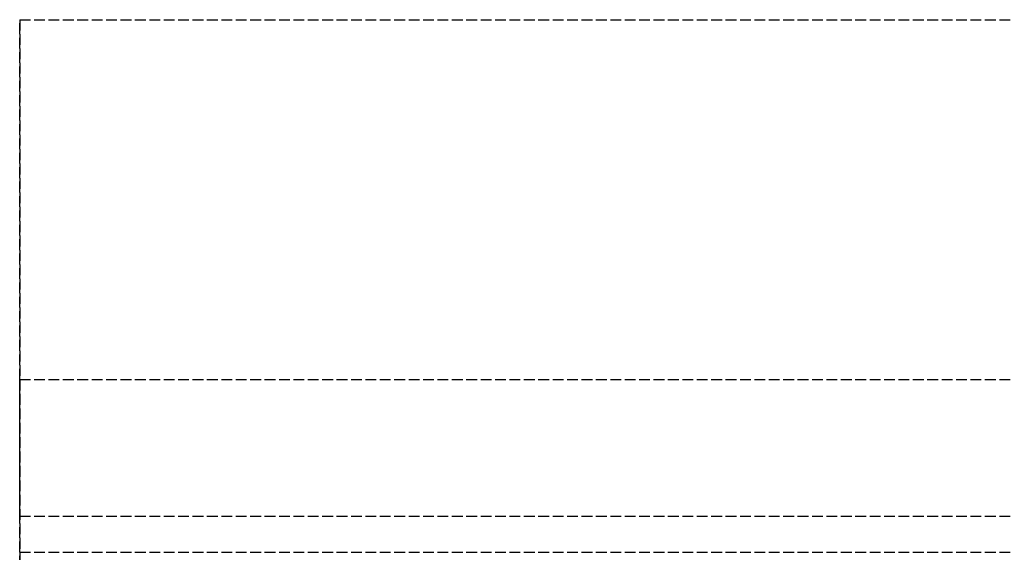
# Model space of a CAD drawing. Header units: millimetres. Extents: x 0 to 2050, y -94 to 94.
# Tile 6 of 10: x 0 to 137, y 20 to 94. Entities that reach past the tile are written whole.
import ezdxf

# ---------------------------------------------------------------- set-up
doc = ezdxf.new("R2010")
doc.units = ezdxf.units.MM
doc.header["$LTSCALE"] = 10
doc.linetypes.add('ALLCAD_Strich', pattern=[0.2, 0.15, -0.05])
doc.layers.add('BESCH_KONT_sich_schn_grun_2d', color=10, linetype='Continuous')
doc.layers.add('BESCH_KONT_sich_schn_seit_2d', color=160, linetype='Continuous')

msp = doc.modelspace()

# ---------------------------------------------------------------- linework, layer by layer
at = {"layer": 'BESCH_KONT_sich_schn_grun_2d', "linetype": 'ALLCAD_Strich'}
for p, q in [((0, 94), (0, -94)), ((0, 94), (2050, 94)), ((0, 44), (2050, 44)), ((0, 25), (2050, 25)), ((0, 20), (1055, 20))]:
    msp.add_line(p, q, dxfattribs=at)
at = {"layer": 'BESCH_KONT_sich_schn_seit_2d', "linetype": 'ALLCAD_Strich'}
for p, q in [((0, 94, 2418), (0, -94, 2418)), ((0, 94, 2368), (0, 94, 2418)), ((0, -94, 2368), (0, 94, 2368)), ((0, 44, 2368), (0, 25, 2368)), ((0, 25, 2301), (0, 44, 2301)), ((0, 44, 2301), (0, 44, 2368)), ((0, 44), (0, 25)), ((0, 44), (0, 44, 2301)), ((0, 25, 2368), (0, 25, 2301)), ((0, 25), (0, 25, 2301))]:
    msp.add_line(p, q, dxfattribs=at)

doc.saveas('drawing.dxf')
